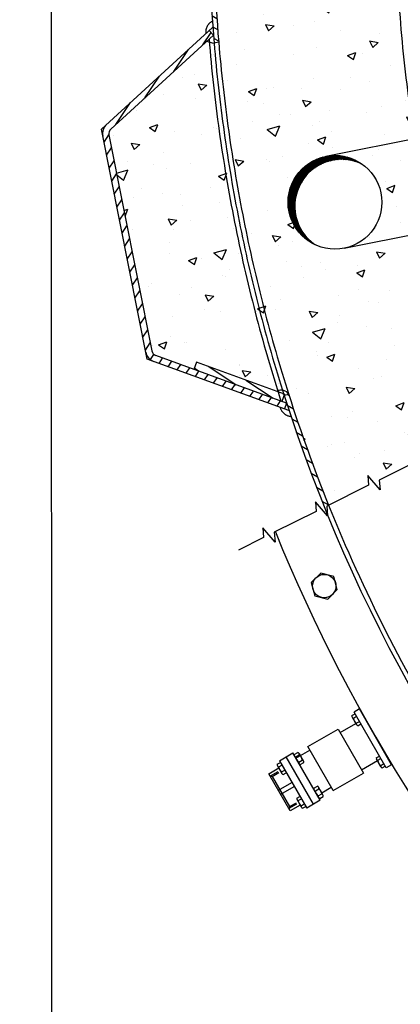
# Model space of a CAD drawing. Extents: x -1507204116 to 3732041488, y -170180604 to 62810664.
# Tile 16 of 54: x 122951 to 123439, y 5 to 1265. Entities that reach past the tile are written whole.
import ezdxf

# ---------------------------------------------------------------- set-up
doc = ezdxf.new("R2010")
doc.units = 0
doc.header["$LTSCALE"] = 1000
doc.header["$MEASUREMENT"] = 0
for name, pattern in [('TRATTEGGIATAX2', [1.5, 1, -0.5]), ('TRATTI1', [4, 2.5, -1.5]), ('TRATTI2', [10, 6, -4])]:
    doc.linetypes.add(name, pattern=pattern)
doc.layers.get('0').update_dxf_attribs({"linetype": 'CONTINUOUS'})
for name, color, linetype in [('_ZAŘÍZENÍ', 7, 'CONTINUOUS'), ('CONTORNO', 7, 'CONTINUOUS'), ('LINEAFIN', 4, 'CONTINUOUS'), ('SALDATUR', 3, 'CONTINUOUS'), ('TRATTEGG', 4, 'CONTINUOUS'), ('TRATTI1', 2, 'TRATTI1'), ('TRATTI2', 2, 'TRATTI2')]:
    doc.layers.add(name, color=color, linetype=linetype)

# ---------------------------------------------------------------- blocks, each defined once
blk = doc.blocks.new('*X229')
at = {"color": 0}
for p, q in [((8456.3, 3919.8), (8453.8, 3921.5)), ((8451.4, 3915.7), (8456.3, 3919.8)), ((8476.2, 3908.8), (8476.2, 3908.8)), ((8443.1, 3884), (8443.1, 3884)), ((8462.1, 3873.7), (8462.1, 3873.7)), ((8510.3, 3872.2), (8510.3, 3872.2)), ((8635.9, 3871.6), (8635.9, 3871.6)), ((8491.9, 3859.7), (8491.9, 3859.7)), ((8543.9, 3848.9), (8542.9, 3860.1)), ((8550.8, 3854.7), (8542.9, 3860.1)), ((8564, 3865.8), (8564, 3865.8)), ((8591.3, 3861.2), (8591.3, 3861.2)), ((8625.3, 3860.9), (8625.3, 3860.9)), ((8671.1, 3853.5), (8675.3, 3862.9)), ((8676, 3857.9), (8676, 3857.9)), ((8679.9, 3855.2), (8676.2, 3862.7)), ((8429.1, 3845.8), (8429.1, 3845.8)), ((8439.5, 3847.6), (8439.5, 3847.6)), ((8488.2, 3849.7), (8488.2, 3849.7)), ((8543.9, 3848.9), (8550.8, 3854.7)), ((8554.7, 3853.1), (8554.7, 3853.1)), ((8565.9, 3853.1), (8565.9, 3853.1)), ((8671.1, 3853.5), (8679.9, 3855.2)), ((8721.1, 3853.3), (8721.1, 3853.9)), ((8721.1, 3853.3), (8721.8, 3853.8)), ((8740.1, 3848.1), (8740.1, 3848.1)), ((8544.3, 3835.6), (8544.3, 3835.6)), ((8565.1, 3832.9), (8569.7, 3843.2)), ((8565.1, 3832.9), (8573.9, 3834.6)), ((8573.9, 3834.6), (8569.7, 3843.2)), ((8646.5, 3832.3), (8646.5, 3832.3)), ((8745, 3838), (8745, 3838)), ((8459.1, 3812.3), (8463.7, 3822.6)), ((8467.9, 3814), (8463.7, 3822.5)), ((8528, 3808.5), (8527.7, 3825.3)), ((8538.9, 3816.4), (8527.7, 3825.3)), ((8601, 3826.1), (8601, 3826.1)), ((8659.3, 3824.3), (8659.3, 3824.3)), ((8775.7, 3819.8), (8775.7, 3819.8)), ((8865.9, 3819.8), (8865.9, 3819.8)), ((8937.7, 3825.5), (8937.7, 3825.5)), ((8982.5, 3824.5), (8982.5, 3824.5)), ((9040.3, 3812.6), (9044.8, 3822.9)), ((9049.1, 3814.3), (9044.8, 3822.9)), ((8457, 3814.3), (8457, 3814.3)), ((8459.1, 3812.3), (8467.9, 3814)), ((8463.1, 3809.2), (8463.1, 3809.2)), ((8528, 3808.5), (8538.9, 3816.4)), ((8721.9, 3807.9), (8721.9, 3807.9)), ((8739.1, 3811.7), (8739.1, 3811.7)), ((8774.1, 3811.5), (8774.1, 3811.5)), ((8793.7, 3797.3), (8793.4, 3814.2)), ((8804.6, 3805.3), (8793.4, 3814.2)), ((8793.8, 3813.7), (8793.8, 3813.7)), ((9040.3, 3812.6), (9049.1, 3814.3)), ((9085.1, 3813.8), (9085.1, 3813.8)), ((9146.4, 3808.2), (9146.4, 3808.2)), ((9170.1, 3796.9), (9169.1, 3808.1)), ((9177, 3802.7), (9169.1, 3808.1)), ((9224, 3811.6), (9224, 3811.6)), ((8495.7, 3798.9), (8495.7, 3798.9)), ((8532.3, 3807), (8532.3, 3807)), ((8577.9, 3796.1), (8577.9, 3796.1)), ((8578.3, 3799), (8578.3, 3799)), ((8638.4, 3783.9), (8637.4, 3795.1)), ((8645.3, 3789.6), (8637.4, 3795.1)), ((8649.8, 3801.9), (8649.8, 3801.9)), ((8793.7, 3797.3), (8804.6, 3805.3)), ((8815.6, 3788.2), (8814.6, 3799.4)), ((8822.5, 3794), (8814.7, 3799.4)), ((8861.2, 3795.7), (8861.2, 3795.7)), ((8889.3, 3801.3), (8889.3, 3801.3)), ((8909.9, 3797.9), (8909.9, 3797.9)), ((8934.2, 3792), (8938.8, 3802.3)), ((8943.1, 3793.7), (8938.8, 3802.3)), ((8987.6, 3801.2), (8987.6, 3801.2)), ((8992.9, 3792.6), (8991.9, 3803.8)), ((8999.8, 3798.3), (8991.9, 3803.8)), ((8992.9, 3792.6), (8999.8, 3798.4)), ((9059.4, 3786.1), (9059.1, 3803)), ((9070.3, 3794.1), (9059.1, 3803)), ((9074.3, 3803.7), (9074.3, 3803.7)), ((9097.7, 3806.1), (9097.7, 3806.1)), ((9170.1, 3796.9), (9177, 3802.7)), ((9190.8, 3803.8), (9190.8, 3803.8)), ((9200.3, 3803.7), (9200.3, 3803.7)), ((8434, 3784.2), (8434, 3784.2)), ((8461.2, 3779.5), (8460.2, 3790.7)), ((8468.1, 3785.3), (8460.2, 3790.7)), ((8461.2, 3779.5), (8468.1, 3785.3)), ((8505.8, 3790), (8505.8, 3790)), ((8624.8, 3785.4), (8624.8, 3785.4)), ((8638.4, 3783.9), (8645.3, 3789.6)), ((8673.5, 3787.5), (8673.5, 3787.5)), ((8693.3, 3787.7), (8693.3, 3787.7)), ((8751.1, 3790.9), (8751.1, 3790.9)), ((8815.6, 3788.2), (8822.5, 3794)), ((8830.9, 3790.9), (8830.9, 3790.9)), ((8934.2, 3792), (8943.1, 3793.7)), ((9004.3, 3790.1), (9004.3, 3790.1)), ((9046.8, 3791.9), (9046.8, 3791.9)), ((9059.4, 3786.1), (9070.3, 3794.1)), ((9166.9, 3783.1), (9166.9, 3783.1)), ((9203.5, 3791.2), (9203.5, 3791.2)), ((8437, 3777.2), (8437, 3777.2)), ((8497.1, 3772.6), (8497.1, 3772.6)), ((8514.6, 3780.6), (8514.6, 3780.6)), ((8587.5, 3778.1), (8587.5, 3778.1)), ((8808.1, 3774.9), (8808.1, 3774.9)), ((8828.2, 3771.4), (8832.8, 3781.7)), ((8828.2, 3771.4), (8837.1, 3773.1)), ((8837.1, 3773.1), (8832.8, 3781.6)), ((8902.9, 3780.1), (8902.9, 3780.1)), ((8923.5, 3770.3), (8923.5, 3770.3)), ((8960.1, 3778.4), (8960.1, 3778.4)), ((9119.2, 3777.2), (9119.2, 3777.2)), ((9167.7, 3773.7), (9167.7, 3773.7)), ((8612.3, 3762.4), (8612.3, 3762.4)), ((8680.1, 3757.5), (8680.1, 3757.5)), ((8716.7, 3765.6), (8716.7, 3765.6)), ((8722.2, 3750.8), (8726.8, 3761)), ((8731.1, 3752.5), (8726.8, 3761)), ((8758.9, 3768.2), (8758.9, 3768.2)), ((8923.3, 3764.7), (8923.3, 3764.7)), ((9023.8, 3761.9), (9023.8, 3761.9)), ((9095.6, 3767.6), (9095.6, 3767.6)), ((9234.3, 3767.1), (9234.3, 3767.1)), ((8416.3, 3748.8), (8416.3, 3748.8)), ((8436.7, 3744.6), (8436.7, 3744.6)), ((8470.9, 3744.6), (8470.9, 3744.6)), ((8473.3, 3752.8), (8473.3, 3752.8)), ((8614.9, 3756.4), (8614.9, 3756.4)), ((8722.2, 3750.8), (8731.1, 3752.5)), ((8727.3, 3751.1), (8727.3, 3751.1)), ((8879.8, 3750), (8879.8, 3750)), ((8951.7, 3755.8), (8951.7, 3755.8)), ((9015.3, 3749.5), (9015.3, 3749.5)), ((9038.4, 3753.5), (9038.4, 3753.5)), ((8531.2, 3736), (8531.2, 3736)), ((8616.2, 3730.2), (8620.8, 3740.4)), ((8616.2, 3730.2), (8625, 3731.9)), ((8625, 3731.9), (8620.8, 3740.4)), ((8663.7, 3732.1), (8663.7, 3732.1)), ((8735.8, 3738.2), (8735.8, 3738.2)), ((8771.9, 3736.7), (8771.9, 3736.7)), ((8807.7, 3744), (8807.7, 3744)), ((8842.2, 3738.3), (8842.2, 3738.3)), ((8910.1, 3723.1), (8909.1, 3734.4)), ((8917, 3728.9), (8909.2, 3734.3)), ((9046.5, 3733.6), (9046.5, 3733.6)), ((9087.4, 3727.5), (9086.4, 3738.7)), ((9094.3, 3733.3), (9086.4, 3738.7)), ((9087.4, 3727.5), (9094.3, 3733.3)), ((9095.2, 3735.7), (9095.2, 3735.7)), ((9144.5, 3737), (9144.5, 3737)), ((9153.2, 3740.6), (9153.2, 3740.6)), ((9172.8, 3739.1), (9172.8, 3739.1)), ((9197.4, 3730.5), (9202, 3740.8)), ((9197.4, 3730.5), (9206.2, 3732.2)), ((9206.2, 3732.2), (9202, 3740.7)), ((9204.7, 3734), (9204.7, 3734)), ((8378.4, 3710.1), (8377.5, 3721.3)), ((8385.3, 3715.9), (8377.5, 3721.3)), ((8397.3, 3712.8), (8396.9, 3729.7)), ((8408.2, 3720.8), (8396.9, 3729.7)), ((8397.3, 3712.8), (8408.2, 3720.8)), ((8510.2, 3709.6), (8514.8, 3719.8)), ((8519, 3711.3), (8514.8, 3719.8)), ((8519.8, 3720.3), (8519.8, 3720.3)), ((8528.5, 3723.9), (8528.5, 3723.9)), ((8555.7, 3714.4), (8554.7, 3725.6)), ((8562.6, 3720.2), (8554.7, 3725.6)), ((8555.7, 3714.4), (8562.6, 3720.2)), ((8591.9, 3726.3), (8591.9, 3726.3)), ((8646.3, 3725.8), (8646.3, 3725.8)), ((8732.9, 3718.8), (8731.9, 3730)), ((8739.8, 3724.6), (8731.9, 3730)), ((8732.9, 3718.8), (8739.8, 3724.6)), ((8810, 3723.3), (8810, 3723.3)), ((8858.7, 3725.4), (8858.7, 3725.4)), ((8901.1, 3724.2), (8901.1, 3724.2)), ((8910.1, 3723.1), (8917, 3728.9)), ((8936.3, 3728.8), (8936.3, 3728.8)), ((8957.3, 3728.1), (8957.3, 3728.1)), ((9060.8, 3722.2), (9060.8, 3722.2)), ((9091.4, 3709.9), (9095.9, 3720.1)), ((9100.2, 3711.6), (9095.9, 3720.1)), ((9107.9, 3728.9), (9107.9, 3728.9)), ((8375.8, 3708.4), (8375.8, 3708.4)), ((8378.4, 3710.1), (8385.3, 3715.9)), ((8447.9, 3714.5), (8447.9, 3714.5)), ((8450.4, 3712.2), (8450.4, 3712.2)), ((8463.4, 3708.1), (8463.4, 3708.1)), ((8510.2, 3709.6), (8519, 3711.3)), ((8573.5, 3712.9), (8573.5, 3712.9)), ((8622.2, 3715.1), (8622.2, 3715.1)), ((8657.7, 3711.3), (8657.7, 3711.3)), ((8663, 3701.7), (8662.6, 3718.5)), ((8673.9, 3709.6), (8662.6, 3718.5)), ((8663, 3701.7), (8673.8, 3709.6)), ((8699.9, 3718.4), (8699.9, 3718.4)), ((8761.4, 3714.5), (8761.4, 3714.5)), ((8864.5, 3716), (8864.5, 3716)), ((9072.4, 3716.9), (9072.4, 3716.9)), ((9091.4, 3709.9), (9100.2, 3711.6)), ((9199.7, 3708.1), (9199.7, 3708.1)), ((8385.8, 3704.7), (8385.8, 3704.7)), ((8404.2, 3688.9), (8408.7, 3699.2)), ((8413, 3690.7), (8408.7, 3699.2)), ((8414.3, 3698.5), (8414.3, 3698.5)), ((8565.2, 3699.4), (8565.2, 3699.4)), ((8621.1, 3703.2), (8621.1, 3703.2)), ((8772.8, 3698.5), (8772.8, 3698.5)), ((8956.3, 3695.3), (8956.3, 3695.3)), ((8985.4, 3689.3), (8989.9, 3699.5)), ((8994.2, 3691), (8989.9, 3699.5)), ((9109.6, 3697.9), (9109.6, 3697.9)), ((9181.7, 3704), (9181.7, 3704)), ((9187.2, 3704), (9187.2, 3704)), ((9194.3, 3679.3), (9194, 3696.2)), ((9205.2, 3687.3), (9194, 3696.2)), ((8369.3, 3686.9), (8369.3, 3686.9)), ((8377.7, 3690.4), (8377.7, 3690.4)), ((8404.2, 3688.9), (8413, 3690.7)), ((8628.8, 3686.7), (8628.8, 3686.7)), ((8680.4, 3689.2), (8680.4, 3689.2)), ((8712.9, 3682.4), (8712.9, 3682.4)), ((8965.6, 3686.1), (8965.6, 3686.1)), ((8985.4, 3689.3), (8994.2, 3691)), ((8991.4, 3691.5), (8991.4, 3691.5)), ((9037.7, 3692.1), (9037.7, 3692.1)), ((9085.4, 3682.7), (9085.4, 3682.7)), ((9194.3, 3679.3), (9205.2, 3687.3)), ((8469.5, 3669.6), (8469.5, 3669.6)), ((8484.4, 3675.6), (8484.4, 3675.6)), ((8484.9, 3674.8), (8484.9, 3674.8)), ((8749.8, 3668.4), (8749.8, 3668.4)), ((8795.4, 3677.9), (8795.4, 3677.9)), ((8821.6, 3674.2), (8821.6, 3674.2)), ((8842.1, 3669.9), (8842.1, 3669.9)), ((9004.6, 3658.1), (9003.6, 3669.3)), ((9011.5, 3663.9), (9003.6, 3669.3)), ((9048.8, 3674.6), (9048.8, 3674.6)), ((9106.4, 3680.3), (9106.4, 3680.3)), ((9181.9, 3662.4), (9180.9, 3673.6)), ((9188.8, 3668.2), (9180.9, 3673.6)), ((9231.7, 3671.4), (9231.7, 3671.4)), ((8472.9, 3645), (8472, 3656.2)), ((8479.8, 3650.8), (8472, 3656.2)), ((8598.7, 3657.1), (8598.7, 3657.1)), ((8599.2, 3662.8), (8599.2, 3662.8)), ((8605.8, 3656.6), (8605.8, 3656.6)), ((8650.2, 3649.4), (8649.2, 3660.6)), ((8657.1, 3655.1), (8649.2, 3660.6)), ((8677.7, 3662.4), (8677.7, 3662.4)), ((8773.3, 3648), (8777.9, 3658.3)), ((8782.2, 3649.8), (8777.9, 3658.3)), ((8805.4, 3661.8), (8805.4, 3661.8)), ((8827.4, 3653.7), (8826.4, 3664.9)), ((8834.3, 3659.5), (8826.4, 3664.9)), ((8827.4, 3653.7), (8834.3, 3659.5)), ((8995.2, 3661.1), (8995.2, 3661.1)), ((9004.6, 3658.1), (9011.5, 3663.9)), ((9043.9, 3663.2), (9043.9, 3663.2)), ((9121.6, 3666.6), (9121.6, 3666.6)), ((9181.9, 3662.4), (9188.8, 3668.2)), ((9218.6, 3664.3), (9218.6, 3664.3)), ((9221.2, 3667.4), (9221.2, 3667.4)), ((8403.4, 3650.3), (8403.4, 3650.3)), ((8461.8, 3644.8), (8461.8, 3644.8)), ((8472.9, 3645), (8479.8, 3650.8)), ((8533.7, 3650.5), (8533.7, 3650.5)), ((8562, 3649), (8562, 3649)), ((8648.6, 3646), (8648.6, 3646)), ((8650.2, 3649.4), (8657.1, 3655.2)), ((8714.4, 3652.6), (8714.4, 3652.6)), ((8758.8, 3650.8), (8758.8, 3650.8)), ((8773.3, 3648), (8782.2, 3649.8)), ((8807.5, 3652.9), (8807.5, 3652.9)), ((9025.4, 3654.9), (9025.4, 3654.9)), ((9074.7, 3652.4), (9074.7, 3652.4)), ((9140.4, 3643.7), (9140.4, 3643.7)), ((9140.7, 3653.8), (9140.7, 3653.8)), ((8389.7, 3638.7), (8389.7, 3638.7)), ((8412.1, 3635.7), (8412.1, 3635.7)), ((8518.4, 3639), (8518.4, 3639)), ((8522.3, 3640.5), (8522.3, 3640.5)), ((8571, 3642.6), (8571, 3642.6)), ((8667.3, 3627.4), (8671.9, 3637.7)), ((8676.1, 3629.2), (8671.9, 3637.7)), ((8829.4, 3641.3), (8829.4, 3641.3)), ((9195.6, 3634.2), (9195.6, 3634.2)), ((9233.2, 3633.2), (9233.2, 3633.2)), ((9248.5, 3627.8), (9253.1, 3638)), ((9257.3, 3629.5), (9253.1, 3638)), ((9255.2, 3630.8), (9255.2, 3630.8)), ((8532.2, 3606), (8531.8, 3622.9)), ((8543.1, 3614), (8531.9, 3622.9)), ((8633.2, 3626.2), (8633.2, 3626.2)), ((8653.9, 3628.2), (8653.9, 3628.2)), ((8667.3, 3627.4), (8676.1, 3629.2)), ((8786.7, 3628.8), (8786.7, 3628.8)), ((8989.8, 3620.4), (8989.8, 3620.4)), ((9026.4, 3628.5), (9026.4, 3628.5)), ((9051.6, 3622.4), (9051.6, 3622.4)), ((9059.4, 3618.3), (9059.4, 3618.3)), ((9123.5, 3628.2), (9123.5, 3628.2)), ((9248.5, 3627.8), (9257.3, 3629.5)), ((8532.2, 3606), (8543.1, 3614)), ((8561.3, 3606.8), (8565.9, 3617.1)), ((8561.3, 3606.8), (8570.1, 3608.6)), ((8570.1, 3608.5), (8565.9, 3617.1)), ((8642.8, 3616.9), (8642.8, 3616.9)), ((8746.4, 3607.6), (8746.4, 3607.6)), ((8748.4, 3616), (8748.4, 3616)), ((8783, 3615.7), (8783, 3615.7)), ((8797.9, 3594.8), (8797.5, 3611.7)), ((8808.8, 3602.8), (8797.5, 3611.7)), ((8979.5, 3616.3), (8979.5, 3616.3)), ((9142.5, 3607.1), (9147.1, 3617.4)), ((9142.5, 3607.1), (9151.3, 3608.9)), ((9151.3, 3608.9), (9147.1, 3617.4)), ((9174.4, 3607.1), (9174.4, 3607.1)), ((8498.8, 3605.1), (8498.8, 3605.1)), ((8539.6, 3602.9), (8539.6, 3602.9)), ((8552.4, 3602.4), (8552.4, 3602.4)), ((8744.7, 3584.3), (8743.7, 3595.5)), ((8751.6, 3590.1), (8743.7, 3595.5)), ((8763.7, 3598.7), (8763.7, 3598.7)), ((8797.9, 3594.8), (8808.8, 3602.8)), ((8835.6, 3604.5), (8835.6, 3604.5)), ((8863.4, 3604.7), (8863.4, 3604.7)), ((8921.9, 3588.7), (8920.9, 3599.9)), ((8928.8, 3594.4), (8920.9, 3599.9)), ((8921.9, 3588.7), (8928.8, 3594.4)), ((9036.5, 3586.5), (9041, 3596.8)), ((9045.3, 3588.3), (9041, 3596.8)), ((9063.6, 3583.7), (9063.2, 3600.5)), ((9074.5, 3591.6), (9063.2, 3600.5)), ((9070.3, 3594.2), (9070.3, 3594.2)), ((9081.7, 3599.6), (9081.7, 3599.6)), ((9099.1, 3593), (9098.1, 3604.2)), ((9106, 3598.8), (9098.1, 3604.2)), ((9099.1, 3593), (9106, 3598.8)), ((9180.5, 3599), (9180.5, 3599)), ((9229.2, 3601.1), (9229.2, 3601.1)), ((9232.6, 3594.5), (9232.6, 3594.5)), ((8566.9, 3585.9), (8566.5, 3591.2)), ((8574.3, 3585.7), (8566.5, 3591.1)), ((8572.9, 3584.5), (8574.3, 3585.7)), ((8619.7, 3586.9), (8619.7, 3586.9)), ((8667.2, 3589.6), (8667.2, 3589.6)), ((8691.6, 3592.6), (8691.6, 3592.6)), ((8744.7, 3584.3), (8751.6, 3590.1)), ((8756.2, 3580.4), (8756.2, 3580.4)), ((8833.9, 3583.8), (8833.9, 3583.8)), ((8838.3, 3586.8), (8838.3, 3586.8)), ((8944, 3588.6), (8944, 3588.6)), ((8978.2, 3591.9), (8978.2, 3591.9)), ((8992.7, 3590.8), (8992.7, 3590.8)), ((9036.5, 3586.5), (9045.3, 3588.3)), ((9063.6, 3583.7), (9074.5, 3591.6)), ((9088.6, 3582.7), (9088.6, 3582.7)), ((9093.4, 3581.7), (9093.4, 3581.7)), ((9210.8, 3587.1), (9210.8, 3587.1)), ((8707.5, 3578.3), (8707.5, 3578.3)), ((8782.4, 3579.4), (8782.4, 3579.4)), ((8897.4, 3568.1), (8897.4, 3568.1)), ((8930.4, 3565.9), (8935, 3576.2)), ((8930.4, 3565.9), (8939.3, 3567.7)), ((8939.3, 3567.6), (8935, 3576.2)), ((8944.6, 3570.9), (8944.6, 3570.9)), ((8967.4, 3574.3), (8967.4, 3574.3)), ((9174.2, 3579), (9174.2, 3579)), ((9208.4, 3570.5), (9208.4, 3570.5)), ((8724, 3561.5), (8724, 3561.5)), ((8800.7, 3559), (8800.7, 3559)), ((8824.4, 3545.3), (8829, 3555.6)), ((8833.3, 3547), (8829, 3555.6)), ((8930.8, 3566.2), (8930.8, 3566.2)), ((9012.3, 3555.3), (9012.3, 3555.3)), ((9137.4, 3558.4), (9137.4, 3558.4)), ((9209.5, 3564.5), (9209.5, 3564.5)), ((9266, 3558.2), (9266, 3558.2)), ((8687.4, 3553.4), (8687.4, 3553.4)), ((8701.3, 3553), (8701.3, 3553)), ((8816.4, 3542.8), (8816.4, 3542.8)), ((8824.4, 3545.3), (8833.3, 3547)), ((8993.5, 3546.6), (8993.5, 3546.6)), ((9022.6, 3545.4), (9022.6, 3545.4)), ((9065.6, 3552.7), (9065.6, 3552.7)), ((9127.4, 3545.1), (9127.4, 3545.1)), ((8718.4, 3524.7), (8723, 3535)), ((8727.2, 3526.4), (8723, 3535)), ((8779.2, 3532.6), (8779.2, 3532.6)), ((8839.2, 3519.2), (8838.2, 3530.4)), ((8846.1, 3525), (8838.2, 3530.4)), ((8849.5, 3534.7), (8849.5, 3534.7)), ((8921.6, 3540.8), (8921.6, 3540.8)), ((8931.5, 3531.5), (8931.5, 3531.5)), ((9016.4, 3523.6), (9015.4, 3534.8)), ((9023.3, 3529.4), (9015.4, 3534.8)), ((9192.8, 3537.4), (9192.6, 3539.2)), ((9195, 3537.5), (9192.6, 3539.2)), ((8705.5, 3522.9), (8705.5, 3522.9)), ((8718.4, 3524.7), (8727.2, 3526.4)), ((8777.6, 3529), (8777.6, 3529)), ((8839.2, 3519.2), (8846.1, 3525)), ((8908.4, 3520.1), (8908.4, 3520.1)), ((8941.5, 3518.3), (8941.5, 3518.3)), ((9016.4, 3523.6), (9023.3, 3529.4)), ((9019.1, 3521.7), (9019.1, 3521.7)), ((9046.3, 3518.7), (9046.3, 3518.7)), ((9115.2, 3524.8), (9115.2, 3524.8)), ((8705, 3508), (8705, 3508)), ((8735.3, 3516.4), (8735.3, 3516.4)), ((8782.6, 3511.4), (8782.6, 3511.4)), ((8850.4, 3506.2), (8850.4, 3506.2)), ((8871.8, 3511.9), (8871.8, 3511.9)), ((8892.8, 3516.2), (8892.8, 3516.2)), ((8932.8, 3488), (8932.5, 3504.9)), ((8943.7, 3496), (8932.5, 3504.9)), ((9102.5, 3513), (9102.5, 3513)), ((8932.8, 3488), (8943.7, 3496)), ((8958.6, 3501.1), (8958.6, 3501.1)), ((8965.5, 3494.9), (8965.5, 3494.9)), ((9087.6, 3483.8), (9092.1, 3494.1)), ((9096.4, 3485.5), (9092.1, 3494.1)), ((8769.3, 3479.8), (8769.3, 3479.8)), ((8814.6, 3489.3), (8814.6, 3489.3)), ((8963.6, 3491.2), (8963.6, 3491.2)), ((9079.5, 3482.9), (9079.5, 3482.9)), ((9080.3, 3482.1), (9080.3, 3482.1)), ((9087.6, 3483.8), (9096.4, 3485.5)), ((8720.2, 3478.3), (8720.2, 3478.3)), ((8884.5, 3469.6), (8884.5, 3469.6)), ((8935.5, 3471.1), (8935.5, 3471.1)), ((8981.6, 3463.2), (8986.1, 3473.5)), ((8990.4, 3464.9), (8986.1, 3473.5)), ((9007.4, 3476.8), (9007.4, 3476.8)), ((9056.2, 3470.5), (9056.2, 3470.5)), ((9092.8, 3478.6), (9092.8, 3478.6)), ((8756.4, 3449.8), (8755.4, 3461)), ((8763.3, 3455.6), (8755.5, 3461)), ((8756.4, 3449.8), (8763.3, 3455.6)), ((8791.6, 3459.2), (8791.6, 3459.2)), ((8812.8, 3457.7), (8812.8, 3457.7)), ((8849.4, 3465.8), (8849.4, 3465.8)), ((8863.4, 3465), (8863.4, 3465)), ((8933.7, 3454.2), (8932.7, 3465.4)), ((8940.6, 3460), (8932.7, 3465.4)), ((8933.7, 3454.2), (8940.6, 3460)), ((8981.6, 3463.2), (8990.4, 3464.9)), ((8999.5, 3458.3), (8999.5, 3458.3)), ((8719.5, 3453.2), (8719.5, 3453.2)), ((8803.3, 3443.2), (8803.3, 3443.2)), ((8841.5, 3443.7), (8841.5, 3443.7)), ((8875.5, 3442.6), (8880.1, 3452.9)), ((8875.5, 3442.6), (8884.4, 3444.3)), ((8884.4, 3444.3), (8880.1, 3452.9)), ((8890.2, 3445.8), (8890.2, 3445.8)), ((8967.9, 3449.2), (8967.9, 3449.2)), ((9078, 3454), (9078, 3454)), ((8731.4, 3438.9), (8731.4, 3438.9)), ((8769.5, 3422), (8774.1, 3432.3)), ((8778.4, 3423.7), (8774.1, 3432.3)), ((8904.6, 3436.9), (8904.6, 3436.9)), ((8918.5, 3433), (8918.5, 3433)), ((8972.5, 3431.4), (8972.5, 3431.4)), ((8769.5, 3422), (8778.4, 3423.7)), ((8828.5, 3419.6), (8828.5, 3419.6)), ((8997.2, 3416.3), (8997.2, 3416.3)), ((9033.5, 3421.7), (9033.5, 3421.7)), ((9033.8, 3424.4), (9033.8, 3424.4)), ((8790.4, 3411.6), (8790.4, 3411.6)), ((8802, 3394), (8801.7, 3409.3)), ((8813, 3400.3), (8801.7, 3409.2)), ((8837.3, 3406.6), (8837.3, 3406.6)), ((9021.3, 3407.1), (9021.3, 3407.1)), ((8753.8, 3403.5), (8753.8, 3403.5)), ((8804.1, 3393.9), (8813, 3400.4)), ((8850.4, 3390.8), (8849.9, 3396)), ((8857.8, 3390.5), (8849.9, 3396)), ((8877.4, 3395.3), (8877.4, 3395.3)), ((8949.4, 3401.3), (8949.4, 3401.3)), ((8952.5, 3396.4), (8952.5, 3396.4)), ((9028.2, 3389.1), (9027.2, 3400.3)), ((9035.1, 3394.9), (9027.2, 3400.3)), ((9028.2, 3389.1), (9035.1, 3394.9)), ((8857.6, 3390.3), (8857.8, 3390.5)), ((9026.8, 3381.5), (9026.8, 3381.5))]:
    blk.add_line(p, q, dxfattribs=at)
blk = doc.blocks.new('*X192')
at = {"color": 0}
for p, q in [((8345.9, 3645), (8350.6, 3649.7)), ((8358.4, 3640.6), (8363.1, 3645.3)), ((8371, 3636.2), (8375.7, 3640.9)), ((8383.7, 3631.9), (8388.4, 3636.7)), ((8396.4, 3627.7), (8401.2, 3632.4)), ((8409.2, 3623.5), (8414, 3628.3)), ((8422.1, 3619.4), (8426.9, 3624.2)), ((8435.1, 3615.4), (8439.9, 3620.2)), ((8448.1, 3611.5), (8452.9, 3616.3)), ((8461.2, 3607.6), (8466, 3612.4)), ((8474.4, 3603.8), (8479.2, 3608.7)), ((8487.6, 3600.1), (8492.5, 3605)), ((8500.9, 3596.4), (8505.8, 3601.3)), ((8514.3, 3592.9), (8519.2, 3597.8)), ((8527.8, 3589.4), (8532.7, 3594.3)), ((8541.3, 3585.9), (8546.3, 3590.9)), ((8555, 3582.6), (8559.9, 3587.6)), ((8568.7, 3579.3), (8573.7, 3584.3)), ((8582.5, 3576.2), (8587.5, 3581.2)), ((8596.3, 3573.1), (8601.4, 3578.1)), ((8610.3, 3570), (8615.4, 3575.1)), ((8624.3, 3567.1), (8629.4, 3572.2)), ((8638.5, 3564.3), (8643.6, 3569.4)), ((8652.7, 3561.5), (8657.8, 3566.6)), ((8667, 3558.8), (8672.1, 3564))]:
    blk.add_line(p, q, dxfattribs=at)
blk = doc.blocks.new('*X195')
at = {"color": 0}
for p, q in [((9129.4, 3526.8), (9131.2, 3528.4)), ((9100.5, 3485.5), (9132.1, 3513.2)), ((9071.6, 3444.3), (9103.2, 3471.9)), ((9068.6, 3425.7), (9074.3, 3430.7))]:
    blk.add_line(p, q, dxfattribs=at)
blk = doc.blocks.new('*X194')
at = {"color": 0}
for p, q in [((8671.7, 3543.4), (8659.3, 3557.5)), ((8694.9, 3498.7), (8672.8, 3524)), ((9143.2, 3515.3), (9137.8, 3521.5)), ((9136.2, 3505.1), (9130.7, 3511.3)), ((9129.1, 3495), (9123.7, 3501.2)), ((8718.1, 3454), (8696, 3479.3)), ((9114.9, 3474.8), (9109.5, 3481)), ((9122, 3484.9), (9116.6, 3491.1)), ((9107.8, 3464.6), (9102.4, 3470.8)), ((9100.8, 3454.5), (9095.3, 3460.7)), ((9093.7, 3444.4), (9088.2, 3450.6)), ((8741.4, 3409.3), (8719.2, 3434.6)), ((9079.5, 3424.1), (9074.1, 3430.3)), ((9086.6, 3434.3), (9081.2, 3440.5)), ((9072.4, 3414), (9067, 3420.2)), ((9065.3, 3403.9), (9059.9, 3410.1)), ((8759.4, 3388.8), (8751.9, 3397.3)), ((8776.3, 3387.7), (8768.9, 3396.2)), ((8793.3, 3386.5), (8785.8, 3395.1)), ((8810.2, 3385.4), (8802.7, 3393.9)), ((8827.1, 3384.3), (8819.7, 3392.8)), ((8844.1, 3383.2), (8836.6, 3391.7)), ((9058.3, 3393.8), (9052.8, 3400)), ((8861, 3382.1), (8853.5, 3390.6)), ((8877.9, 3381), (8870.5, 3389.5)), ((8894.9, 3379.9), (8887.4, 3388.4)), ((8911.8, 3378.8), (8904.3, 3387.3)), ((8928.7, 3377.7), (8921.3, 3386.2)), ((8945.7, 3376.6), (8938.2, 3385.1)), ((8962.6, 3375.4), (8955.2, 3384)), ((8979.5, 3374.3), (8972.1, 3382.8)), ((8996.5, 3373.2), (8989, 3381.7)), ((9013.4, 3372.1), (9006, 3380.6)), ((9030.3, 3371), (9022.9, 3379.5)), ((9043.6, 3374.1), (9038.3, 3380.1)), ((9051.2, 3383.6), (9045.8, 3389.8))]:
    blk.add_line(p, q, dxfattribs=at)
blk = doc.blocks.new('*X226')
at = {"color": 0}
for p, q in [((8864.2, 7534.8), (8871.3, 7541.9)), ((8854.7, 7519.1), (8861.7, 7526.2)), ((8855.3, 7520.7), (8862.4, 7527.7)), ((8856.1, 7522.3), (8863.2, 7529.4)), ((8857, 7524.1), (8864.1, 7531.2)), ((8858.1, 7526.1), (8865.1, 7533.1)), ((8859.4, 7528.3), (8866.5, 7535.3)), ((8861.2, 7531), (8868.3, 7538)), ((8851, 7506.7), (8858.1, 7513.7)), ((8851.2, 7507.7), (8858.3, 7514.8)), ((8851.5, 7508.9), (8858.5, 7515.9)), ((8851.7, 7510), (8858.8, 7517.1)), ((8852, 7511.2), (8859.1, 7518.2)), ((8852.3, 7512.4), (8859.4, 7519.4)), ((8852.7, 7513.6), (8859.8, 7520.7)), ((8853.1, 7514.9), (8860.2, 7522)), ((8853.6, 7516.3), (8860.6, 7523.3)), ((8854.1, 7517.7), (8861.2, 7524.7)), ((8850.1, 7496.9), (8857.2, 7504)), ((8850.1, 7496), (8857.2, 7503.1)), ((8850.1, 7495.1), (8857.2, 7502.2)), ((8850.2, 7499.7), (8857.3, 7506.7)), ((8850.2, 7498.7), (8857.3, 7505.8)), ((8850.2, 7497.8), (8857.2, 7504.9)), ((8850.2, 7494.3), (8857.2, 7501.4)), ((8850.3, 7500.6), (8857.4, 7507.7)), ((8850.4, 7501.6), (8857.4, 7508.6)), ((8850.5, 7502.5), (8857.5, 7509.6)), ((8850.6, 7503.5), (8857.6, 7510.6)), ((8850.7, 7504.6), (8857.8, 7511.6)), ((8850.9, 7505.6), (8857.9, 7512.7)), ((8850.2, 7493.4), (8857.3, 7500.5)), ((8850.2, 7492.6), (8857.3, 7499.7)), ((8850.3, 7491.8), (8857.4, 7498.8)), ((8850.4, 7491), (8857.4, 7498)), ((8850.4, 7490.1), (8857.5, 7497.2)), ((8850.5, 7489.3), (8857.6, 7496.4)), ((8850.6, 7488.6), (8857.7, 7495.6)), ((8850.7, 7487.8), (8857.8, 7494.9)), ((8850.8, 7487), (8857.9, 7494.1)), ((8851, 7486.3), (8858, 7493.3)), ((8851.1, 7485.5), (8858.2, 7492.6)), ((8851.2, 7484.8), (8858.3, 7491.8)), ((8851.4, 7484), (8858.5, 7491.1)), ((8851.5, 7483.3), (8858.6, 7490.4)), ((8851.7, 7482.6), (8858.8, 7489.6)), ((8851.9, 7481.9), (8858.9, 7488.9)), ((8852.1, 7481.2), (8859.1, 7488.2)), ((8852.2, 7480.5), (8859.3, 7487.5)), ((8852.4, 7479.8), (8859.5, 7486.8)), ((8852.6, 7479.1), (8859.7, 7486.2)), ((8852.8, 7478.4), (8859.9, 7485.5)), ((8853.1, 7477.7), (8860.1, 7484.8)), ((8853.3, 7477.1), (8860.3, 7484.1)), ((8853.5, 7476.4), (8860.6, 7483.5)), ((8853.7, 7475.8), (8860.8, 7482.8)), ((8854, 7475.1), (8861, 7482.2)), ((8854.2, 7474.5), (8861.3, 7481.5)), ((8854.5, 7473.8), (8861.5, 7480.9)), ((8854.7, 7473.2), (8861.8, 7480.3)), ((8855, 7472.6), (8862.1, 7479.7)), ((8855.3, 7472), (8862.3, 7479)), ((8855.5, 7471.4), (8862.6, 7478.4)), ((8855.8, 7470.8), (8862.9, 7477.8)), ((8856.1, 7470.2), (8863.2, 7477.2)), ((8856.4, 7469.6), (8863.5, 7476.6)), ((8856.7, 7469), (8863.7, 7476.1)), ((8857, 7468.4), (8864, 7475.5)), ((8857.3, 7467.8), (8864.4, 7474.9)), ((8857.6, 7467.2), (8864.7, 7474.3)), ((8857.9, 7466.7), (8865, 7473.8)), ((8858.2, 7466.1), (8865.3, 7473.2)), ((8858.6, 7465.6), (8865.6, 7472.6)), ((8858.9, 7465), (8866, 7472.1)), ((8859.2, 7464.5), (8866.3, 7471.5)), ((8859.6, 7463.9), (8866.6, 7471)), ((8859.9, 7463.4), (8867, 7470.5)), ((8860.3, 7462.9), (8867.3, 7469.9)), ((8860.6, 7462.3), (8867.7, 7469.4)), ((8861, 7461.8), (8868.1, 7468.9)), ((8861.4, 7461.3), (8868.4, 7468.4)), ((8861.7, 7460.8), (8868.8, 7467.8)), ((8862.1, 7460.3), (8869.2, 7467.3)), ((8862.5, 7459.8), (8869.6, 7466.8)), ((8862.9, 7459.3), (8869.9, 7466.3)), ((8863.3, 7458.8), (8870.3, 7465.8)), ((8863.7, 7458.3), (8870.7, 7465.4)), ((8864.1, 7457.8), (8871.1, 7464.9)), ((8864.5, 7457.3), (8871.5, 7464.4)), ((8864.9, 7456.8), (8871.9, 7463.9)), ((8865.3, 7456.4), (8872.4, 7463.4)), ((8865.7, 7455.9), (8872.8, 7463)), ((8866.1, 7455.4), (8873.2, 7462.5)), ((8866.6, 7455), (8873.6, 7462.1)), ((8867, 7454.5), (8874.1, 7461.6)), ((8867.4, 7454.1), (8874.5, 7461.2)), ((8867.9, 7453.6), (8874.9, 7460.7)), ((8868.3, 7453.2), (8875.4, 7460.3)), ((8868.8, 7452.8), (8875.8, 7459.8)), ((8869.2, 7452.3), (8876.3, 7459.4)), ((8869.7, 7451.9), (8876.7, 7459)), ((8870.1, 7451.5), (8877.2, 7458.6)), ((8870.6, 7451.1), (8877.7, 7458.2)), ((8871.1, 7450.7), (8878.2, 7457.7)), ((8871.6, 7450.3), (8878.6, 7457.3)), ((8872, 7449.9), (8879.1, 7456.9)), ((8872.5, 7449.5), (8879.6, 7456.5)), ((8873, 7449.1), (8880.1, 7456.2)), ((8873.5, 7448.7), (8880.6, 7455.8)), ((8874, 7448.3), (8881.1, 7455.4)), ((8874.5, 7447.9), (8881.6, 7455)), ((8875, 7447.6), (8882.1, 7454.6)), ((8875.6, 7447.2), (8882.6, 7454.3)), ((8876.1, 7446.8), (8883.1, 7453.9)), ((8876.6, 7446.5), (8883.7, 7453.5)), ((8877.1, 7446.1), (8884.2, 7453.2)), ((8877.7, 7445.8), (8884.7, 7452.8)), ((8878.2, 7445.4), (8885.3, 7452.5)), ((8878.8, 7445.1), (8885.8, 7452.2)), ((8879.3, 7444.8), (8886.4, 7451.8)), ((8879.9, 7444.4), (8886.9, 7451.5)), ((8880.4, 7444.1), (8887.5, 7451.2)), ((8881, 7443.8), (8888.1, 7450.9)), ((8881.6, 7443.5), (8888.6, 7450.5)), ((8882.1, 7443.2), (8889.2, 7450.2)), ((8939.4, 7443.8), (8946.4, 7450.9)), ((8941.5, 7445.1), (8948.6, 7452.2)), ((8944, 7446.7), (8951.1, 7453.8)), ((8947.4, 7449.2), (8954.4, 7456.3)), ((8882.7, 7442.9), (8889.8, 7449.9)), ((8883.3, 7442.6), (8890.4, 7449.6)), ((8883.9, 7442.3), (8891, 7449.3)), ((8884.5, 7442), (8891.6, 7449.1)), ((8885.1, 7441.7), (8892.2, 7448.8)), ((8885.7, 7441.4), (8892.8, 7448.5)), ((8886.3, 7441.2), (8893.4, 7448.2)), ((8886.9, 7440.9), (8894, 7448)), ((8887.6, 7440.6), (8894.6, 7447.7)), ((8888.2, 7440.4), (8895.3, 7447.5)), ((8888.8, 7440.1), (8895.9, 7447.2)), ((8889.5, 7439.9), (8896.5, 7447)), ((8890.1, 7439.7), (8897.2, 7446.7)), ((8890.8, 7439.4), (8897.8, 7446.5)), ((8891.4, 7439.2), (8898.5, 7446.3)), ((8892.1, 7439), (8899.2, 7446.1)), ((8892.8, 7438.8), (8899.9, 7445.9)), ((8893.5, 7438.6), (8900.5, 7445.7)), ((8894.2, 7438.4), (8901.2, 7445.5)), ((8894.8, 7438.2), (8901.9, 7445.3)), ((8895.6, 7438), (8902.6, 7445.1)), ((8896.3, 7437.9), (8903.3, 7444.9)), ((8897, 7437.7), (8904.1, 7444.8)), ((8897.7, 7437.5), (8904.8, 7444.6)), ((8898.4, 7437.4), (8905.5, 7444.5)), ((8899.2, 7437.2), (8906.3, 7444.3)), ((8899.9, 7437.1), (8907, 7444.2)), ((8900.7, 7437), (8907.8, 7444.1)), ((8901.5, 7436.9), (8908.5, 7443.9)), ((8902.2, 7436.8), (8909.3, 7443.8)), ((8903, 7436.7), (8910.1, 7443.7)), ((8903.8, 7436.6), (8910.9, 7443.6)), ((8904.6, 7436.5), (8911.7, 7443.6)), ((8905.4, 7436.4), (8912.5, 7443.5)), ((8906.3, 7436.4), (8913.3, 7443.4)), ((8907.1, 7436.3), (8914.2, 7443.4)), ((8907.9, 7436.3), (8915, 7443.3)), ((8908.8, 7436.2), (8915.9, 7443.3)), ((8909.7, 7436.2), (8916.7, 7443.3)), ((8910.6, 7436.2), (8917.6, 7443.3)), ((8911.4, 7436.2), (8918.5, 7443.3)), ((8912.4, 7436.3), (8919.4, 7443.3)), ((8913.3, 7436.3), (8920.4, 7443.4)), ((8914.2, 7436.4), (8921.3, 7443.4)), ((8915.2, 7436.4), (8922.3, 7443.5)), ((8916.2, 7436.5), (8923.2, 7443.6)), ((8917.1, 7436.6), (8924.2, 7443.7)), ((8918.2, 7436.8), (8925.2, 7443.8)), ((8919.2, 7436.9), (8926.3, 7444)), ((8920.2, 7437.1), (8927.3, 7444.2)), ((8921.3, 7437.3), (8928.4, 7444.4)), ((8922.4, 7437.5), (8929.5, 7444.6)), ((8923.6, 7437.8), (8930.6, 7444.8)), ((8924.7, 7438), (8931.8, 7445.1)), ((8925.9, 7438.3), (8933, 7445.4)), ((8927.2, 7438.7), (8934.2, 7445.8)), ((8928.4, 7439.1), (8935.5, 7446.2)), ((8929.8, 7439.5), (8936.8, 7446.6)), ((8931.1, 7440), (8938.2, 7447.1)), ((8932.6, 7440.6), (8939.7, 7447.7)), ((8934.1, 7441.2), (8941.2, 7448.3)), ((8935.7, 7442), (8942.8, 7449)), ((8937.5, 7442.8), (8944.5, 7449.9))]:
    blk.add_line(p, q, dxfattribs=at)
blk = doc.blocks.new('*X193')
at = {"color": 0}
for p, q in [((9256.3, 3537.2), (9263.1, 3544)), ((9275.4, 3539.4), (9282.3, 3546.2)), ((9132.6, 3532.3), (9134, 3533.7)), ((9145.5, 3528.3), (9151.9, 3534.6)), ((9163.6, 3529.3), (9170, 3535.7)), ((9181.7, 3530.5), (9188.2, 3537)), ((9200.1, 3531.9), (9206.7, 3538.5)), ((9218.6, 3533.5), (9225.3, 3540.1)), ((9237.4, 3535.3), (9244.1, 3542))]:
    blk.add_line(p, q, dxfattribs=at)

msp = doc.modelspace()

# ---------------------------------------------------------------- linework, layer by layer
at = {"layer": '_ZAŘÍZENÍ', "color": 0, "lineweight": -2}
msp.add_line((122993, -1283), (122989.1, 8055.3), dxfattribs=at)
at = {"layer": 'CONTORNO', "color": 0, "lineweight": -2}
for p, q in [((123198.3, 1255.2), (123056, 1124.9)), ((123199.4, 1245.3), (123194, 1251.2)), ((123199.4, 1245.3), (123068.1, 1125.1)), ((123206.1, 1236.3), (123200.2, 1235.2)), ((123114.5, 830.7), (123056, 1124.9)), ((123065.6, 1117.6), (123120.6, 841.1)), ((123293.1, 774.3), (123125.7, 835.1)), ((123295.9, 764.8), (123114.5, 830.7)), ((123177.8, 826.8), (123174.4, 817.4)), ((123290.6, 785.9), (123177.8, 826.8)), ((123290.6, 785.9), (123287.2, 776.5)), ((123295.9, 785.2), (123290, 784)), ((123293.1, 774.3), (123290.3, 766.8)), ((123336.8, 556.7), (123324.6, 544.5)), ((123353.6, 552.2), (123336.8, 556.7)), ((123324.6, 544.5), (123329.1, 527.7)), ((123358, 535.5), (123353.6, 552.2)), ((123345.8, 523.3), (123358, 535.5)), ((123329.1, 527.7), (123345.8, 523.3)), ((123386.4, 382.7), (123379.5, 378.7)), ((123420.7, 307.3), (123379.5, 378.7)), ((123386.4, 382.7), (123386.6, 383.2)), ((123427.6, 311.3), (123386.4, 382.7)), ((123376.7, 374.2), (123380.7, 376.6)), ((123377.1, 372.3), (123382.7, 362.5)), ((123378.6, 371), (123382.6, 373.3)), ((123382.3, 364.5), (123386.4, 366.8)), ((123320.2, 334.4), (123359.2, 356.9)), ((123359.2, 356.9), (123391.7, 300.6)), ((123361.7, 352.6), (123381.8, 364.2)), ((123384.2, 361.2), (123388.2, 363.6)), ((123304.9, 319.8), (123322.7, 330.1)), ((123352.7, 278.1), (123320.2, 334.4)), ((123283.9, 316.3), (123301.2, 326.3)), ((123283.9, 316.3), (123318.9, 255.7)), ((123327.5, 260.7), (123292.5, 321.3)), ((123336.2, 265.7), (123301.2, 326.3)), ((123303, 324.5), (123307.5, 327.1)), ((123304.9, 321.2), (123309.4, 323.8)), ((123308.6, 314.7), (123313.1, 317.3)), ((123309, 325.8), (123314.6, 316)), ((123389.2, 304.9), (123409.3, 316.5)), ((123407.9, 320.1), (123412, 322.4)), ((123413.9, 308.4), (123408.3, 318.2)), ((123409.8, 316.9), (123413.8, 319.2)), ((123270.3, 299.8), (123283, 307.2)), ((123281.1, 311.8), (123285.1, 314.1)), ((123281.5, 309.9), (123287.1, 300.1)), ((123283, 308.6), (123287, 310.9)), ((123286.7, 302.1), (123290.7, 304.4)), ((123310.5, 311.5), (123315, 314.1)), ((123413.6, 310.4), (123417.6, 312.7)), ((123415.4, 307.1), (123419.5, 309.4)), ((123427.6, 311.3), (123420.7, 307.3)), ((123428.2, 311.2), (123427.6, 311.3)), ((123297.8, 252.2), (123270.3, 299.8)), ((123288.6, 298.8), (123292.6, 301.1)), ((123352.7, 278.1), (123391.7, 300.6)), ((123282.6, 278.6), (123299.9, 288.6)), ((123285.6, 273.4), (123302.9, 283.4)), ((123328, 281.2), (123332.5, 283.8)), ((123329.9, 277.9), (123334.4, 280.5)), ((123339.6, 272.7), (123334, 282.5)), ((123338.1, 275.4), (123350.2, 282.4)), ((123306.1, 268.5), (123310.1, 270.8)), ((123312.1, 256.8), (123306.5, 266.6)), ((123308, 265.3), (123312, 267.6)), ((123336.2, 265.7), (123318.9, 255.7)), ((123333.6, 271.4), (123338.1, 274)), ((123335.5, 268.2), (123340, 270.8)), ((123310.5, 259.5), (123297.8, 252.2)), ((123311.7, 258.8), (123315.7, 261.1)), ((123313.6, 255.5), (123317.6, 257.8))]:
    msp.add_line(p, q, dxfattribs=at)
for centre, radius in [((123355, 1031.4), 60), ((123341.3, 540), 15)]:
    msp.add_circle(centre, radius, dxfattribs=at)
for centre, radius, start, end in [((125243, 1407), 2050, 174.9883, 184.8081), ((125243, 1407), 2044, 174.9956, 184.7891), ((123073.5, 1119.2), 16, 132.4682, 191.25), ((123073.5, 1119.2), 8, 132.4682, 191.25), ((123128.5, 842.6), 16, 191.25, 250.0318), ((123128.5, 842.6), 8, 191.25, 250.0318), ((125243, 1407), 2050, 197.6919, 221.7453), ((125243, 1407), 2044, 197.7109, 201.9329), ((125243, 1407), 2120, 202.0961, 223.218), ((123379.7, 373.8), 3.06, 172.1211, 247.8789), ((123389.6, 373), 11.3, 190.5288, 229.4712), ((123385.3, 364.1), 3.06, 172.1211, 247.8789), ((123306, 324), 3.06, 172.1211, 247.8789), ((123315.9, 323.3), 11.3, 190.5288, 229.4712), ((123306.4, 324.2), 3.06, 352.1211, 67.8789), ((123302.1, 315.3), 11.3, 10.5288, 49.4712), ((123312, 314.5), 3.06, 352.1211, 67.8789), ((123411, 319.7), 3.06, 172.1211, 247.8789), ((123420.9, 318.9), 11.3, 190.5288, 229.4712), ((123284.1, 311.4), 3.06, 172.1211, 247.8789), ((123294, 310.6), 11.3, 190.5288, 229.4712), ((123311.7, 314.3), 3.06, 172.1211, 247.8789), ((123416.6, 309.9), 3.06, 172.1211, 247.8789), ((123289.7, 301.6), 3.06, 172.1211, 247.8789), ((123331, 280.7), 3.06, 172.1211, 247.8789), ((123340.9, 280), 11.3, 190.5288, 229.4712), ((123331.4, 280.9), 3.06, 352.1211, 67.8789), ((123327.1, 272), 11.3, 10.5288, 49.4712), ((123309.1, 268.1), 3.06, 172.1211, 247.8789), ((123319, 267.3), 11.3, 190.5288, 229.4712), ((123336.7, 271), 3.06, 172.1211, 247.8789), ((123337, 271.2), 3.06, 352.1211, 67.8789), ((123314.7, 258.3), 3.06, 172.1211, 247.8789)]:
    msp.add_arc(centre, radius, start, end, dxfattribs=at)
at = {"layer": 'LINEAFIN', "color": 0, "lineweight": -2}
for p, q in [((123465.3, 702.5), (123411.6, 675.7)), ((123397.1, 681.5), (123398.1, 669)), ((123412.7, 663.3), (123397.1, 681.5)), ((123398.1, 669), (123344.4, 642.3)), ((123411.6, 675.7), (123412.7, 663.3)), ((123345.5, 629.9), (123329.9, 648)), ((123329.9, 648), (123330.9, 635.5)), ((123330.9, 635.5), (123277.2, 608.8)), ((123344.4, 642.3), (123345.5, 629.9)), ((123262.7, 614.6), (123263.7, 602.1)), ((123278.3, 596.4), (123262.7, 614.6)), ((123277.2, 608.8), (123278.3, 596.4)), ((123263.7, 602.1), (123231.4, 586))]:
    msp.add_line(p, q, dxfattribs=at)
msp.add_arc((123363.6, 1026.4), 60, 64.7802, 235.2198, dxfattribs=at)
at = {"layer": 'SALDATUR', "color": 0, "linetype": 'TRATTEGGIATAX2', "lineweight": -2}
for centre, start, end in [((123205.2, 1249.2), 117.0206, 187.5213), ((123299.9, 772.9), 194.9787, 265.4794)]:
    msp.add_arc(centre, 15.7, start, end, dxfattribs=at)
at = {"layer": 'SALDATUR', "color": 0, "lineweight": -2}
for centre, radius, start, end in [((123212.7, 1307.1), 73, 252.5229, 260.1254), ((123286.8, 780.9), 10, 25.5158, 123.3856)]:
    msp.add_arc(centre, radius, start, end, dxfattribs=at)
at = {"layer": 'TRATTI1', "color": 0, "lineweight": -2}
for p, q in [((123272.6, 297), (123282.4, 302.7)), ((123271.8, 297.1), (123274.6, 296.4)), ((123274.6, 296.4), (123283.2, 301.4)), ((123274.6, 296.4), (123297, 257.6)), ((123297, 257.6), (123296.3, 254.8)), ((123296.5, 255.6), (123306.3, 261.3)), ((123297, 257.6), (123305.6, 262.5))]:
    msp.add_line(p, q, dxfattribs=at)
at = {"layer": 'TRATTI2', "color": 0, "lineweight": -2}
for p, q in [((123343.3, 1090.3), (123515.9, 1124.6)), ((123366.7, 972.6), (123539.3, 1006.9))]:
    msp.add_line(p, q, dxfattribs=at)
for radius, start, end in [(1810, 11.6469, 201.3439), (2056, 184.6541, 197.8459), (2044, 184.7891, 197.7109), (2050, 184.8081, 197.6919), (2044, 201.9329, 221.7246)]:
    msp.add_arc((125243, 1407), radius, start, end, dxfattribs=at)

# ---------------------------------------------------------------- block references
at = {"layer": 'TRATTEGG', "color": 0, "lineweight": -2, "rotation": 284.9999999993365}
for name, p in [('*X229', (117518.9, 8692.1)), ('*X192', (117518.9, 8692.1)), ('*X194', (117518.9, 8692.1)), ('*X226', (113808.1, 7697.8)), ('*X195', (117518.9, 8692.1)), ('*X193', (117518.9, 8692.1))]:
    msp.add_blockref(name, p, dxfattribs=at)

doc.saveas('drawing.dxf')
